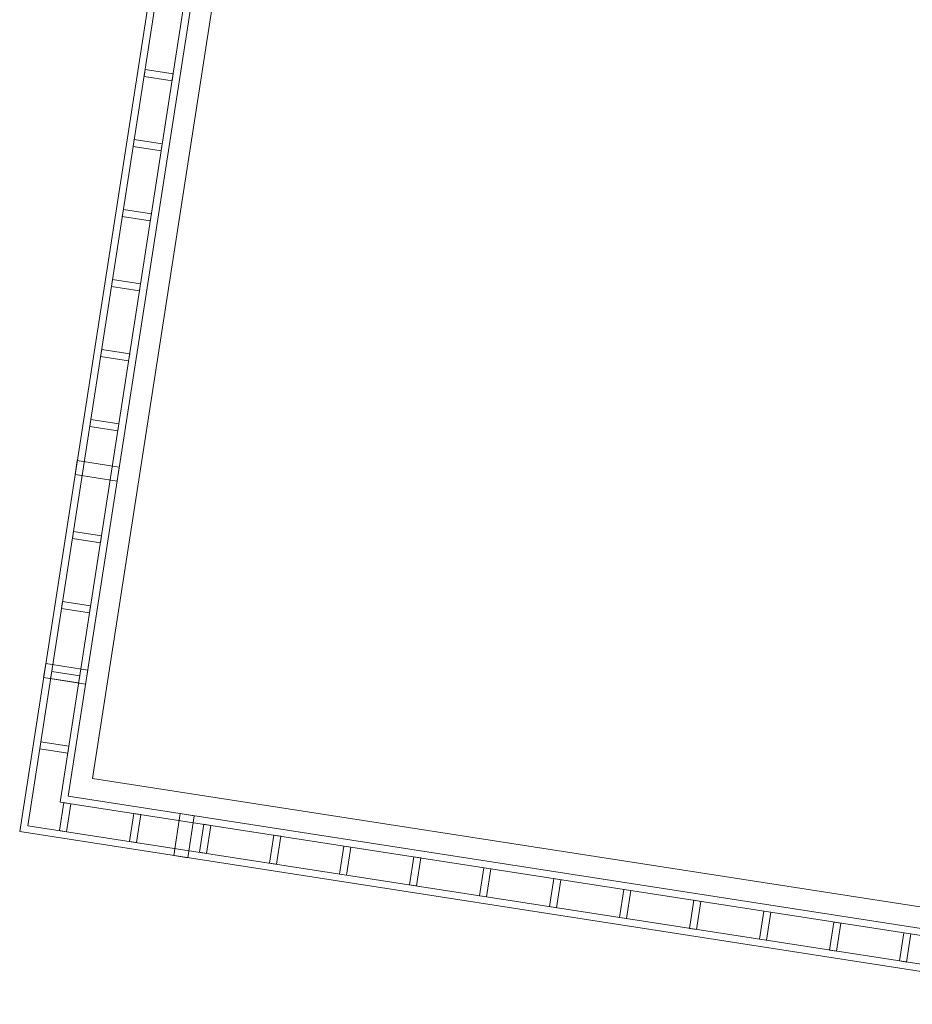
# Model space of a CAD drawing. Header units: metres. Extents: x 5509548 to 5517943, y 5680530 to 5684871.
# Tile 119 of 124: x 5516177.05 to 5516178.31, y 5683295.43 to 5683296.81. Entities that reach past the tile are written whole.
import ezdxf

# ---------------------------------------------------------------- set-up
doc = ezdxf.new("R2010")
doc.units = ezdxf.units.M
doc.layers.add('Nowe_A-Balkony', color=7, linetype='CONTINUOUS')
doc.layers.add('Nowe_A-Balustrady', color=7, linetype='CONTINUOUS')
for name, color, linetype, lineweight in [('Nowe_A-Balkony_Nr_pióra__89', 7, 'CONTINUOUS', 13), ('Nowe_A-Balustrady_Nr_pióra__11', 7, 'CONTINUOUS', 13), ('Nowe_A-Balustrady_Nr_pióra__91', 7, 'CONTINUOUS', 13)]:
    doc.layers.add(name, color=color, linetype=linetype, lineweight=lineweight)

# ---------------------------------------------------------------- blocks, each defined once
blk = doc.blocks.new('Strop_3', base_point=(64980.1, -101542.6))
at = {"layer": 'Nowe_A-Balkony_Nr_pióra__89', "color": 7, "linetype": 'Continuous', "lineweight": 13, "flags": 128}
blk.add_lwpolyline([(64980.1, -101542.6), (63270.1, -101542.6), (63270.1, -107892.6), (64980.1, -107892.6)], close=True, dxfattribs=at)
blk = doc.blocks.new('Balustrada_3')
at = {"layer": 'Nowe_A-Balustrady_Nr_pióra__11', "color": 7, "linetype": 'Continuous', "lineweight": 13, "flags": 128}
for points in [[(63190.1, -106902.6), (63230.1, -106902.6), (63230.1, -106892.6), (63190.1, -106892.6)], [(63190.1, -107002.6), (63230.1, -107002.6), (63230.1, -106992.6), (63190.1, -106992.6)], [(63190.1, -107102.6), (63230.1, -107102.6), (63230.1, -107092.6), (63190.1, -107092.6)], [(63190.1, -107202.6), (63230.1, -107202.6), (63230.1, -107192.6), (63190.1, -107192.6)], [(63190.1, -107302.6), (63230.1, -107302.6), (63230.1, -107292.6), (63190.1, -107292.6)], [(63190.1, -107402.6), (63230.1, -107402.6), (63230.1, -107392.6), (63190.1, -107392.6)], [(63180.1, -107472.6), (63240.1, -107472.6), (63240.1, -107452.6), (63180.1, -107452.6)], [(63190.1, -107562.6), (63230.1, -107562.6), (63230.1, -107552.6), (63190.1, -107552.6)], [(63190.1, -107662.6), (63230.1, -107662.6), (63230.1, -107652.6), (63190.1, -107652.6)], [(63190.1, -107762.6), (63230.1, -107762.6), (63230.1, -107752.6), (63190.1, -107752.6)], [(63190.1, -107862.6), (63230.1, -107862.6), (63230.1, -107852.6), (63190.1, -107852.6)], [(63245.1, -107972.6), (63245.1, -107932.6), (63235.1, -107932.6), (63235.1, -107972.6)], [(63345.1, -107972.6), (63345.1, -107932.6), (63335.1, -107932.6), (63335.1, -107972.6)], [(63445.1, -107972.6), (63445.1, -107932.6), (63435.1, -107932.6), (63435.1, -107972.6)], [(63545.1, -107972.6), (63545.1, -107932.6), (63535.1, -107932.6), (63535.1, -107972.6)], [(63645.1, -107972.6), (63645.1, -107932.6), (63635.1, -107932.6), (63635.1, -107972.6)], [(63745.1, -107972.6), (63745.1, -107932.6), (63735.1, -107932.6), (63735.1, -107972.6)], [(63845.1, -107972.6), (63845.1, -107932.6), (63835.1, -107932.6), (63835.1, -107972.6)], [(63945.1, -107972.6), (63945.1, -107932.6), (63935.1, -107932.6), (63935.1, -107972.6)], [(64045.1, -107972.6), (64045.1, -107932.6), (64035.1, -107932.6), (64035.1, -107972.6)], [(64145.1, -107972.6), (64145.1, -107932.6), (64135.1, -107932.6), (64135.1, -107972.6)], [(64245.1, -107972.6), (64245.1, -107932.6), (64235.1, -107932.6), (64235.1, -107972.6)], [(64345.1, -107972.6), (64345.1, -107932.6), (64335.1, -107932.6), (64335.1, -107972.6)], [(64445.1, -107972.6), (64445.1, -107932.6), (64435.1, -107932.6), (64435.1, -107972.6)]]:
    blk.add_lwpolyline(points, close=True, dxfattribs=at)
at = {"layer": 'Nowe_A-Balustrady_Nr_pióra__91', "color": 7, "linetype": 'Continuous', "lineweight": 13}
for p, q in [((63180.1, -101452.6), (63180.1, -107982.6)), ((63190.1, -101462.6), (63190.1, -107972.6)), ((63230.1, -107932.6), (63230.1, -101502.6)), ((63240.1, -107922.6), (63240.1, -101512.6)), ((64770.1, -107922.6), (63240.1, -107922.6)), ((64770.1, -107932.6), (63230.1, -107932.6)), ((63190.1, -107972.6), (64770.1, -107972.6)), ((63180.1, -107982.6), (64770.1, -107982.6))]:
    blk.add_line(p, q, dxfattribs=at)
at = {"layer": 'Nowe_A-Balustrady_Nr_pióra__91', "color": 7, "linetype": 'Continuous', "lineweight": 13, "flags": 128}
for points in [[(63180.1, -107762.6), (63240.1, -107762.6), (63240.1, -107742.6), (63180.1, -107742.6)], [(63420.1, -107982.6), (63420.1, -107922.6), (63400.1, -107922.6), (63400.1, -107982.6)]]:
    blk.add_lwpolyline(points, close=True, dxfattribs=at)

msp = doc.modelspace()

# ---------------------------------------------------------------- block references
at = {"layer": 'Nowe_A-Balkony', "color": 7, "linetype": 'Continuous', "lineweight": 13, "xscale": 0.001, "yscale": 0.001, "zscale": 0.001, "rotation": 351.1838518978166}
msp.add_blockref('Strop_3', (5516179.8142, 5683301.7568), dxfattribs=at)
at = {"layer": 'Nowe_A-Balustrady', "color": 7, "linetype": 'Continuous', "lineweight": 13, "xscale": 0.001, "yscale": 0.001, "zscale": 0.001, "rotation": 351.1838518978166}
msp.add_blockref('Balustrada_3', (5516131.1648, 5683412.0588), dxfattribs=at)

doc.saveas('drawing.dxf')
